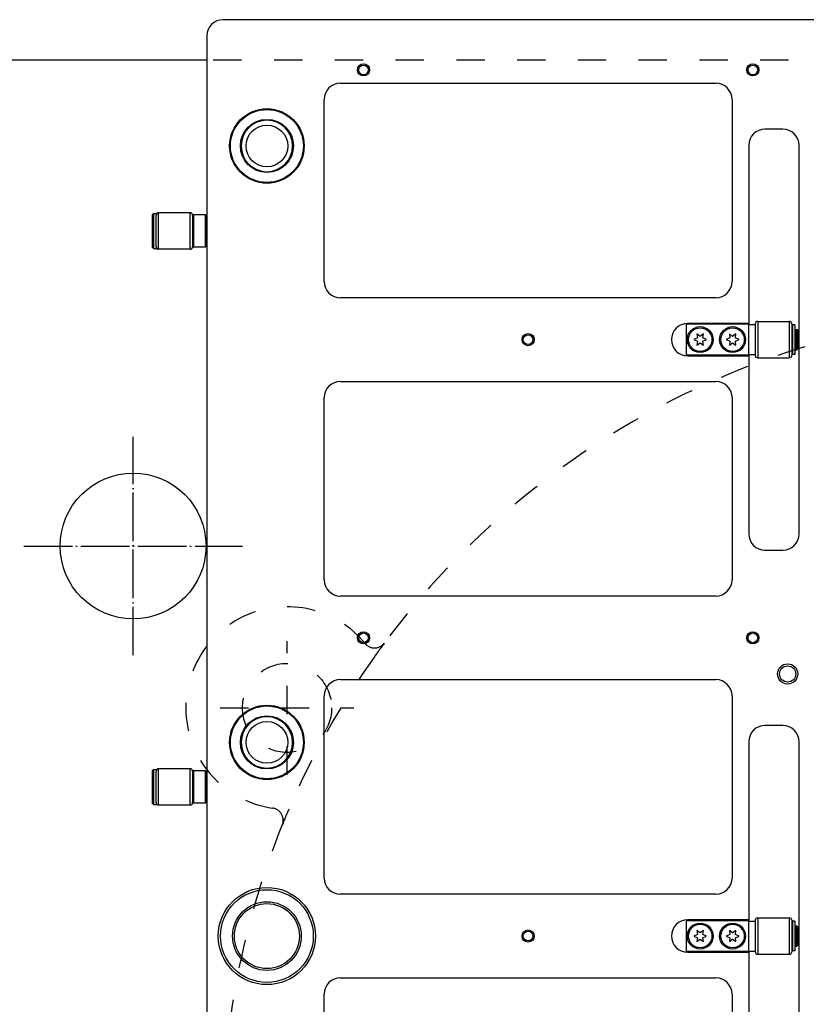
# Model space of a CAD drawing. Extents: x -1809 to 6113, y -4129 to 1471.
# Tile 40 of 197: x -283 to -89, y -1765 to -1522. Entities that reach past the tile are written whole.
import ezdxf

# ---------------------------------------------------------------- set-up
doc = ezdxf.new("R2010")
doc.units = 0
doc.linetypes.add('DASHED', pattern=[15, 7, -8])
doc.linetypes.add('DOT_CENTER', pattern=[14, 12, -1, 0, -1])
doc.layers.get('0').update_dxf_attribs({"linetype": 'CONTINUOUS'})
doc.layers.add('1', color=7, linetype='CONTINUOUS')

# ---------------------------------------------------------------- blocks, each defined once
blk = doc.blocks.new('HEADPLATE_TSK', base_point=(-401.37, -2807.76))
at = {"layer": '1', "color": 7, "linetype": 'CONTINUOUS'}
blk.add_line((-236.8, -1531.88), (-360, -1531.88), dxfattribs=at)
at = {"layer": '1', "color": 7, "linetype": 'DASHED'}
for p, q in [((236.8, -1531.88), (-236.8, -1531.88)), ((-217, -1708.38), (-217, -1675.38)), ((-233.5, -1691.88), (-200.5, -1691.88))]:
    blk.add_line(p, q, dxfattribs=at)
at = {"layer": '1', "color": 1, "linetype": 'DOT_CENTER'}
for p, q in [((-255, -1678.88), (-255, -1624.88)), ((-282, -1651.88), (-228, -1651.88))]:
    blk.add_line(p, q, dxfattribs=at)
at = {"layer": '1', "color": 7, "linetype": 'CONTINUOUS'}
blk.add_circle((-255, -1651.88), 18, dxfattribs=at)
at = {"layer": '1', "color": 7, "linetype": 'DASHED'}
blk.add_circle((-217, -1691.88), 11, dxfattribs=at)
for centre, radius, start, end in [((-30, -1796.88), 203, 90, 143.4053), ((-217, -1691.88), 25, 39.4914, -98.1196), ((-195.39, -1674.07), 3, -140.5086, -36.5947), ((-30, -1796.88), 203, 143.4053, 144.5821), ((-30, -1796.88), 203, 144.5821, 156.7897), ((-220.95, -1719.6), 3, -22.0335, 81.8804), ((-30, -1796.88), 203, 156.7897, 157.9665), ((-30, -1796.88), 203, 157.9665, 180)]:
    blk.add_arc(centre, radius, start, end, dxfattribs=at)
blk = doc.blocks.new('DUT_BOARD__716', base_point=(207.82, -1537.57))
at = {"color": 1, "linetype": 'CONTINUOUS'}
for p, q in [((-203.82, -1537.57), (-111.14, -1537.57)), ((-207.82, -1586.57), (-207.82, -1541.57)), ((-107.14, -1541.57), (-107.14, -1586.57)), ((-111.14, -1590.57), (-203.82, -1590.57)), ((-203.82, -1611.23), (-111.14, -1611.23)), ((-207.82, -1660.23), (-207.82, -1615.23)), ((-107.14, -1615.23), (-107.14, -1660.23)), ((-111.14, -1664.23), (-203.82, -1664.23)), ((-203.82, -1684.89), (-111.14, -1684.89)), ((-207.82, -1733.89), (-207.82, -1688.89)), ((-107.14, -1688.89), (-107.14, -1733.89)), ((-111.14, -1737.89), (-203.82, -1737.89)), ((-203.82, -1758.55), (-111.14, -1758.55)), ((-207.82, -1807.55), (-207.82, -1762.55)), ((-107.14, -1762.55), (-107.14, -1807.55))]:
    blk.add_line(p, q, dxfattribs=at)
for centre, start, end in [((-203.82, -1541.57), 90, 180), ((-111.14, -1541.57), 0, 90), ((-203.82, -1586.57), 180, -90), ((-111.14, -1586.57), -90, 0), ((-203.82, -1615.23), 90, 180), ((-111.14, -1615.23), 0, 90), ((-203.82, -1660.23), 180, -90), ((-111.14, -1660.23), -90, 0), ((-203.82, -1688.89), 90, 180), ((-111.14, -1688.89), 0, 90), ((-203.82, -1733.89), 180, -90), ((-111.14, -1733.89), -90, 0), ((-203.82, -1762.55), 90, 180), ((-111.14, -1762.55), 0, 90)]:
    blk.add_arc(centre, 4, start, end, dxfattribs=at)
blk = doc.blocks.new('6960-0041-0_2__724', base_point=(-215.62, -1694.04))
at = {"color": 1, "linetype": 'CONTINUOUS'}
blk.add_circle((-221.97, -1700.39), 5.15, dxfattribs=at)
for start, end in [(90, -90), (-90, 90)]:
    blk.add_arc((-221.97, -1700.39), 6.35, start, end, dxfattribs=at)
blk = doc.blocks.new('6960-0041-0_3__726', base_point=(-215.62, -1546.72))
at = {"color": 1, "linetype": 'CONTINUOUS'}
blk.add_circle((-221.97, -1553.07), 5.15, dxfattribs=at)
for start, end in [(90, -90), (-90, 90)]:
    blk.add_arc((-221.97, -1553.07), 6.35, start, end, dxfattribs=at)
blk = doc.blocks.new('HOLEPLUGS__732', base_point=(228.32, -1546.72))
for name, p in [('6960-0041-0_3__726', (-215.62, -1546.72)), ('6960-0041-0_2__724', (-215.62, -1694.04))]:
    blk.add_blockref(name, p)
blk = doc.blocks.new('21791-0S112_2__733', base_point=(-209.97, -1736.22))
at = {"color": 1, "linetype": 'CONTINUOUS'}
for radius in [12, 11.45, 8.49, 8.03]:
    blk.add_circle((-221.97, -1748.22), radius, dxfattribs=at)
blk = doc.blocks.new('BUSHINGS_INTERFACE__736', base_point=(233.97, -1736.22))
blk.add_blockref('21791-0S112_2__733', (-209.97, -1736.22))
blk = doc.blocks.new('0515-2034-M3X12_1__737', base_point=(-112.1, -1598))
at = {"color": 1, "linetype": 'CONTINUOUS'}
for p, q in [((-115, -1600.1), (-115.8, -1599.51)), ((-115.8, -1599.51), (-115.69, -1600.5)), ((-114.2, -1599.51), (-115, -1600.1)), ((-114.31, -1600.5), (-114.2, -1599.51)), ((-115.69, -1600.5), (-116.6, -1600.9)), ((-116.6, -1600.9), (-115.69, -1601.3)), ((-115.69, -1601.3), (-115.8, -1602.28)), ((-115.8, -1602.28), (-115, -1601.7)), ((-115, -1601.7), (-114.2, -1602.28)), ((-113.4, -1600.9), (-114.31, -1600.5)), ((-114.31, -1601.3), (-113.4, -1600.9)), ((-114.2, -1602.28), (-114.31, -1601.3))]:
    blk.add_line(p, q, dxfattribs=at)
blk.add_circle((-115, -1600.9), 2.9, dxfattribs=at)
blk = doc.blocks.new('0515-2034_M3X12_0__738', base_point=(-104.1, -1598))
at = {"color": 1, "linetype": 'CONTINUOUS'}
for p, q in [((-107, -1600.1), (-107.8, -1599.51)), ((-107.8, -1599.51), (-107.69, -1600.5)), ((-106.2, -1599.51), (-107, -1600.1)), ((-106.31, -1600.5), (-106.2, -1599.51)), ((-107.69, -1600.5), (-108.6, -1600.9)), ((-108.6, -1600.9), (-107.69, -1601.3)), ((-107.69, -1601.3), (-107.8, -1602.28)), ((-107.8, -1602.28), (-107, -1601.7)), ((-107, -1601.7), (-106.2, -1602.28)), ((-105.4, -1600.9), (-106.31, -1600.5)), ((-106.31, -1601.3), (-105.4, -1600.9)), ((-106.2, -1602.28), (-106.31, -1601.3))]:
    blk.add_line(p, q, dxfattribs=at)
blk.add_circle((-107, -1600.9), 2.9, dxfattribs=at)
blk = doc.blocks.new('0515-2034_M3X12_2__743', base_point=(-112.1, -1745.32))
at = {"color": 1, "linetype": 'CONTINUOUS'}
for p, q in [((-115.69, -1747.82), (-116.6, -1748.22)), ((-116.6, -1748.22), (-115.69, -1748.62)), ((-115.8, -1746.83), (-115.69, -1747.82)), ((-115, -1747.42), (-115.8, -1746.83)), ((-114.2, -1746.83), (-115, -1747.42)), ((-114.31, -1747.82), (-114.2, -1746.83)), ((-113.4, -1748.22), (-114.31, -1747.82)), ((-114.31, -1748.62), (-113.4, -1748.22)), ((-115.69, -1748.62), (-115.8, -1749.6)), ((-115.8, -1749.6), (-115, -1749.02)), ((-115, -1749.02), (-114.2, -1749.6)), ((-114.2, -1749.6), (-114.31, -1748.62))]:
    blk.add_line(p, q, dxfattribs=at)
blk.add_circle((-115, -1748.22), 2.9, dxfattribs=at)
blk = doc.blocks.new('0515-2034_M3X12_3__744', base_point=(-104.1, -1745.32))
at = {"color": 1, "linetype": 'CONTINUOUS'}
for p, q in [((-107.69, -1747.82), (-108.6, -1748.22)), ((-108.6, -1748.22), (-107.69, -1748.62)), ((-107.8, -1746.83), (-107.69, -1747.82)), ((-107, -1747.42), (-107.8, -1746.83)), ((-106.2, -1746.83), (-107, -1747.42)), ((-106.31, -1747.82), (-106.2, -1746.83)), ((-105.4, -1748.22), (-106.31, -1747.82)), ((-106.31, -1748.62), (-105.4, -1748.22)), ((-107.69, -1748.62), (-107.8, -1749.6)), ((-107.8, -1749.6), (-107, -1749.02)), ((-107, -1749.02), (-106.2, -1749.6)), ((-106.2, -1749.6), (-106.31, -1748.62))]:
    blk.add_line(p, q, dxfattribs=at)
blk.add_circle((-107, -1748.22), 2.9, dxfattribs=at)
blk = doc.blocks.new('SCREWSET_STIFFENER__753', base_point=(117.9, -1598))
for name, p in [('0515-2034-M3X12_1__737', (-112.1, -1598)), ('0515-2034_M3X12_0__738', (-104.1, -1598)), ('0515-2034_M3X12_2__743', (-112.1, -1745.32)), ('0515-2034_M3X12_3__744', (-104.1, -1745.32))]:
    blk.add_blockref(name, p)
blk = doc.blocks.new('BEARING_HK0509__775', base_point=(-240.3, -1706.89))
at = {"color": 1, "linetype": 'CONTINUOUS'}
for p, q in [((-248.7, -1715.89), (-248.7, -1706.89)), ((-240.9, -1706.89), (-248.7, -1706.89)), ((-240.9, -1715.89), (-240.9, -1706.89)), ((-249.3, -1708.89), (-249.3, -1707.49)), ((-249.3, -1713.89), (-249.3, -1708.89)), ((-240.3, -1707.59), (-240.3, -1707.49)), ((-240.3, -1707.59), (-240.3, -1711.39)), ((-240.3, -1711.39), (-240.3, -1715.19)), ((-249.3, -1715.29), (-249.3, -1713.89)), ((-240.9, -1715.89), (-248.7, -1715.89)), ((-240.3, -1715.29), (-240.3, -1715.19))]:
    blk.add_line(p, q, dxfattribs=at)
for centre, start, end in [((-248.7, -1707.49), 90, 180), ((-240.9, -1707.49), 0, 90), ((-248.7, -1715.29), 180, -90), ((-240.9, -1715.29), -90, 0)]:
    blk.add_arc(centre, 0.6, start, end, dxfattribs=at)
blk = doc.blocks.new('24791-0S111__776', base_point=(-237, -1707.39))
at = {"color": 1, "linetype": 'CONTINUOUS'}
for p, q in [((-240.3, -1707.59), (-240.1, -1707.39)), ((-240.3, -1707.59), (-240.3, -1711.39)), ((-240.1, -1707.39), (-240.1, -1711.39)), ((-237.2, -1707.39), (-240.1, -1707.39)), ((-237.2, -1707.39), (-237.2, -1711.39)), ((-237, -1707.59), (-237.2, -1707.39)), ((-237, -1707.59), (-237, -1711.39)), ((-240.3, -1711.39), (-240.3, -1715.19)), ((-240.1, -1711.39), (-240.1, -1715.39)), ((-237.2, -1711.39), (-237.2, -1715.39)), ((-237, -1711.39), (-237, -1715.19)), ((-240.3, -1715.19), (-240.1, -1715.39)), ((-237.2, -1715.39), (-240.1, -1715.39)), ((-237, -1715.19), (-237.2, -1715.39))]:
    blk.add_line(p, q, dxfattribs=at)
blk = doc.blocks.new('E2812-23753-0__777', base_point=(-236.8, -1707.09))
at = {"color": 1, "linetype": 'CONTINUOUS'}
for p, q in [((-250.3, -1707.39), (-250, -1707.09)), ((-250, -1707.09), (-250, -1715.69)), ((-250, -1707.09), (-249.3, -1707.09)), ((-249.3, -1707.09), (-249.3, -1707.49)), ((-250.3, -1707.39), (-250.3, -1715.39)), ((-249.3, -1708.89), (-249.3, -1707.49)), ((-249.3, -1713.89), (-249.3, -1708.89)), ((-236.8, -1708.89), (-237, -1708.89)), ((-249.3, -1715.29), (-249.3, -1713.89)), ((-236.8, -1713.89), (-237, -1713.89)), ((-250.3, -1715.39), (-250, -1715.69)), ((-250, -1715.69), (-249.3, -1715.69)), ((-249.3, -1715.29), (-249.3, -1715.69))]:
    blk.add_line(p, q, dxfattribs=at)
blk = doc.blocks.new('BEARING_ASSY1_1__778', base_point=(-236.8, -1706.89))
for name, p in [('E2812-23753-0__777', (-236.8, -1707.09)), ('BEARING_HK0509__775', (-240.3, -1706.89)), ('24791-0S111__776', (-237, -1707.39))]:
    blk.add_blockref(name, p)
blk = doc.blocks.new('BEARING_HK0509__795', base_point=(-92.4, -1743.72))
at = {"color": 1, "linetype": 'CONTINUOUS'}
for p, q in [((-100.8, -1743.72), (-93, -1743.72)), ((-100.8, -1743.72), (-100.8, -1752.72)), ((-93, -1743.72), (-93, -1752.72)), ((-101.4, -1744.32), (-101.4, -1744.52)), ((-101.4, -1744.52), (-101.4, -1745.72)), ((-101.4, -1745.72), (-101.4, -1750.72)), ((-92.4, -1744.32), (-92.4, -1752.12)), ((-101.4, -1750.72), (-101.4, -1751.92)), ((-101.4, -1751.92), (-101.4, -1752.12)), ((-100.8, -1752.72), (-93, -1752.72))]:
    blk.add_line(p, q, dxfattribs=at)
for centre, start, end in [((-100.8, -1744.32), 90, 180), ((-93, -1744.32), 0, 90), ((-100.8, -1752.12), 180, -90), ((-93, -1752.12), -90, 0)]:
    blk.add_arc(centre, 0.6, start, end, dxfattribs=at)
blk = doc.blocks.new('WASHER1__796', base_point=(-91.6, -1744.57))
at = {"color": 1, "linetype": 'CONTINUOUS'}
for p, q in [((-92.2, -1744.57), (-92.2, -1745.72)), ((-91.6, -1744.57), (-92.2, -1744.57)), ((-92.2, -1745.72), (-92.2, -1746.62)), ((-91.6, -1744.57), (-91.6, -1751.87)), ((-92.2, -1746.62), (-92.2, -1748.22)), ((-92.2, -1748.22), (-92.2, -1749.82)), ((-92.2, -1749.82), (-92.2, -1750.72)), ((-92.2, -1750.72), (-92.2, -1751.87)), ((-91.6, -1751.87), (-92.2, -1751.87))]:
    blk.add_line(p, q, dxfattribs=at)
blk = doc.blocks.new('23796-0S111__797', base_point=(-90.9, -1744.42))
at = {"color": 1, "linetype": 'CONTINUOUS'}
for p, q in [((-103, -1744.42), (-118.5, -1744.42)), ((-118.5, -1744.42), (-118.5, -1752.02)), ((-103, -1744.52), (-103, -1744.42)), ((-103, -1751.92), (-103, -1744.52)), ((-103, -1744.52), (-101.4, -1744.52)), ((-101.4, -1744.52), (-101.4, -1745.72)), ((-101.4, -1745.72), (-101.4, -1750.72)), ((-92.4, -1745.72), (-92.2, -1745.72)), ((-92.2, -1745.72), (-92.2, -1746.62)), ((-91.5, -1745.72), (-91.1, -1745.72)), ((-91.5, -1745.72), (-91.5, -1746.62)), ((-91.1, -1745.72), (-91.1, -1748.22)), ((-90.9, -1745.92), (-91.1, -1745.72)), ((-90.9, -1750.52), (-90.9, -1745.92)), ((-92.2, -1746.62), (-92.2, -1748.22)), ((-92.2, -1748.22), (-92.2, -1749.82)), ((-91.5, -1746.62), (-91.6, -1746.62)), ((-91.5, -1746.62), (-91.5, -1748.22)), ((-91.5, -1748.22), (-91.5, -1749.82)), ((-91.1, -1748.22), (-91.1, -1750.72)), ((-101.4, -1750.72), (-101.4, -1751.92)), ((-92.4, -1750.72), (-92.2, -1750.72)), ((-92.2, -1749.82), (-92.2, -1750.72)), ((-91.5, -1749.82), (-91.6, -1749.82)), ((-91.5, -1749.82), (-91.5, -1750.72)), ((-91.5, -1750.72), (-91.1, -1750.72)), ((-90.9, -1750.52), (-91.1, -1750.72)), ((-103, -1752.02), (-118.5, -1752.02)), ((-103, -1752.02), (-103, -1751.92)), ((-103, -1751.92), (-101.4, -1751.92))]:
    blk.add_line(p, q, dxfattribs=at)
for centre in [(-115, -1748.22), (-107, -1748.22)]:
    blk.add_circle(centre, 3.2, dxfattribs=at)
blk = doc.blocks.new('BEARING_ASSY2_1__798', base_point=(-90.9, -1743.72))
for name, p in [('BEARING_HK0509__795', (-92.4, -1743.72)), ('23796-0S111__797', (-90.9, -1744.42)), ('WASHER1__796', (-91.6, -1744.57))]:
    blk.add_blockref(name, p)
blk = doc.blocks.new('23796-0S111__803', base_point=(-90.9, -1597.1))
at = {"color": 1, "linetype": 'CONTINUOUS'}
for p, q in [((-103, -1597.1), (-118.5, -1597.1)), ((-118.5, -1597.1), (-118.5, -1604.7)), ((-103, -1597.2), (-103, -1597.1)), ((-103, -1597.2), (-101.4, -1597.2)), ((-103, -1604.6), (-103, -1597.2)), ((-101.4, -1597.2), (-101.4, -1598.4)), ((-101.4, -1598.4), (-101.4, -1603.4)), ((-92.4, -1598.4), (-92.2, -1598.4)), ((-92.2, -1598.4), (-92.2, -1599.3)), ((-92.2, -1599.3), (-92.2, -1600.9)), ((-91.5, -1599.3), (-91.6, -1599.3)), ((-91.5, -1598.4), (-91.1, -1598.4)), ((-91.5, -1598.4), (-91.5, -1599.3)), ((-91.5, -1599.3), (-91.5, -1600.9)), ((-91.1, -1598.4), (-91.1, -1600.9)), ((-90.9, -1598.6), (-91.1, -1598.4)), ((-90.9, -1603.2), (-90.9, -1598.6)), ((-92.2, -1600.9), (-92.2, -1602.5)), ((-92.2, -1602.5), (-92.2, -1603.4)), ((-91.5, -1602.5), (-91.6, -1602.5)), ((-91.5, -1600.9), (-91.5, -1602.5)), ((-91.5, -1602.5), (-91.5, -1603.4)), ((-91.1, -1600.9), (-91.1, -1603.4)), ((-103, -1604.7), (-118.5, -1604.7)), ((-103, -1604.7), (-103, -1604.6)), ((-103, -1604.6), (-101.4, -1604.6)), ((-101.4, -1603.4), (-101.4, -1604.6)), ((-92.4, -1603.4), (-92.2, -1603.4)), ((-91.5, -1603.4), (-91.1, -1603.4)), ((-90.9, -1603.2), (-91.1, -1603.4))]:
    blk.add_line(p, q, dxfattribs=at)
for centre in [(-115, -1600.9), (-107, -1600.9)]:
    blk.add_circle(centre, 3.2, dxfattribs=at)
blk = doc.blocks.new('WASHER1__804', base_point=(-91.6, -1597.25))
at = {"color": 1, "linetype": 'CONTINUOUS'}
for p, q in [((-92.2, -1597.25), (-92.2, -1598.4)), ((-91.6, -1597.25), (-92.2, -1597.25)), ((-91.6, -1597.25), (-91.6, -1604.55)), ((-92.2, -1598.4), (-92.2, -1599.3)), ((-92.2, -1599.3), (-92.2, -1600.9)), ((-92.2, -1600.9), (-92.2, -1602.5)), ((-92.2, -1602.5), (-92.2, -1603.4)), ((-92.2, -1603.4), (-92.2, -1604.55)), ((-91.6, -1604.55), (-92.2, -1604.55))]:
    blk.add_line(p, q, dxfattribs=at)
blk = doc.blocks.new('BEARING_HK0509__805', base_point=(-92.4, -1596.4))
at = {"color": 1, "linetype": 'CONTINUOUS'}
for p, q in [((-101.4, -1597), (-101.4, -1597.2)), ((-101.4, -1597.2), (-101.4, -1598.4)), ((-100.8, -1596.4), (-93, -1596.4)), ((-100.8, -1596.4), (-100.8, -1605.4)), ((-93, -1596.4), (-93, -1605.4)), ((-92.4, -1597), (-92.4, -1604.8)), ((-101.4, -1598.4), (-101.4, -1603.4)), ((-101.4, -1603.4), (-101.4, -1604.6)), ((-101.4, -1604.6), (-101.4, -1604.8)), ((-100.8, -1605.4), (-93, -1605.4))]:
    blk.add_line(p, q, dxfattribs=at)
for centre, start, end in [((-100.8, -1597), 90, 180), ((-93, -1597), 0, 90), ((-100.8, -1604.8), 180, -90), ((-93, -1604.8), -90, 0)]:
    blk.add_arc(centre, 0.6, start, end, dxfattribs=at)
blk = doc.blocks.new('BEARING_ASSY2_0__806', base_point=(-90.9, -1596.4))
for name, p in [('23796-0S111__803', (-90.9, -1597.1)), ('BEARING_HK0509__805', (-92.4, -1596.4)), ('WASHER1__804', (-91.6, -1597.25))]:
    blk.add_blockref(name, p)
blk = doc.blocks.new('E2812-23753-0__811', base_point=(-236.8, -1569.77))
at = {"color": 1, "linetype": 'CONTINUOUS'}
for p, q in [((-250.3, -1570.07), (-250, -1569.77)), ((-250.3, -1570.07), (-250.3, -1578.07)), ((-250, -1569.77), (-249.3, -1569.77)), ((-250, -1569.77), (-250, -1578.37)), ((-249.3, -1569.77), (-249.3, -1570.17)), ((-249.3, -1571.57), (-249.3, -1570.17)), ((-249.3, -1576.57), (-249.3, -1571.57)), ((-236.8, -1571.57), (-237, -1571.57)), ((-250.3, -1578.07), (-250, -1578.37)), ((-249.3, -1577.97), (-249.3, -1576.57)), ((-249.3, -1577.97), (-249.3, -1578.37)), ((-236.8, -1576.57), (-237, -1576.57)), ((-250, -1578.37), (-249.3, -1578.37))]:
    blk.add_line(p, q, dxfattribs=at)
blk = doc.blocks.new('24791-0S111__812', base_point=(-237, -1570.07))
at = {"color": 1, "linetype": 'CONTINUOUS'}
for p, q in [((-240.3, -1570.27), (-240.1, -1570.07)), ((-240.3, -1570.27), (-240.3, -1574.07)), ((-240.1, -1570.07), (-240.1, -1574.07)), ((-237.2, -1570.07), (-240.1, -1570.07)), ((-237, -1570.27), (-237.2, -1570.07)), ((-237.2, -1570.07), (-237.2, -1574.07)), ((-237, -1570.27), (-237, -1574.07)), ((-240.3, -1574.07), (-240.3, -1577.87)), ((-240.1, -1574.07), (-240.1, -1578.07)), ((-237.2, -1574.07), (-237.2, -1578.07)), ((-237, -1574.07), (-237, -1577.87)), ((-240.3, -1577.87), (-240.1, -1578.07)), ((-237.2, -1578.07), (-240.1, -1578.07)), ((-237, -1577.87), (-237.2, -1578.07))]:
    blk.add_line(p, q, dxfattribs=at)
blk = doc.blocks.new('BEARING_HK0509__813', base_point=(-240.3, -1569.57))
at = {"color": 1, "linetype": 'CONTINUOUS'}
for p, q in [((-249.3, -1571.57), (-249.3, -1570.17)), ((-240.9, -1569.57), (-248.7, -1569.57)), ((-248.7, -1578.57), (-248.7, -1569.57)), ((-240.9, -1578.57), (-240.9, -1569.57)), ((-240.3, -1570.27), (-240.3, -1570.17)), ((-240.3, -1570.27), (-240.3, -1574.07)), ((-249.3, -1576.57), (-249.3, -1571.57)), ((-240.3, -1574.07), (-240.3, -1577.87)), ((-249.3, -1577.97), (-249.3, -1576.57)), ((-240.3, -1577.97), (-240.3, -1577.87)), ((-240.9, -1578.57), (-248.7, -1578.57))]:
    blk.add_line(p, q, dxfattribs=at)
for centre, start, end in [((-248.7, -1570.17), 90, 180), ((-240.9, -1570.17), 0, 90), ((-248.7, -1577.97), 180, -90), ((-240.9, -1577.97), -90, 0)]:
    blk.add_arc(centre, 0.6, start, end, dxfattribs=at)
blk = doc.blocks.new('BEARING_ASSY1_0__814', base_point=(-236.8, -1569.57))
for name, p in [('E2812-23753-0__811', (-236.8, -1569.77)), ('BEARING_HK0509__813', (-240.3, -1569.57)), ('24791-0S111__812', (-237, -1570.07))]:
    blk.add_blockref(name, p)
blk = doc.blocks.new('BEARINGS__823', base_point=(250.3, -1569.57))
for name, p in [('BEARING_ASSY1_0__814', (-236.8, -1569.57)), ('BEARING_ASSY2_0__806', (-90.9, -1596.4)), ('BEARING_ASSY1_1__778', (-236.8, -1706.89)), ('BEARING_ASSY2_1__798', (-90.9, -1743.72))]:
    blk.add_blockref(name, p)
blk = doc.blocks.new('SMALLPARTS__824', base_point=(250.3, -1481.88))
for name, p in [('HOLEPLUGS__732', (228.32, -1546.72)), ('BEARINGS__823', (250.3, -1569.57)), ('SCREWSET_STIFFENER__753', (117.9, -1598)), ('BUSHINGS_INTERFACE__736', (233.97, -1736.22))]:
    blk.add_blockref(name, p)
blk = doc.blocks.new('E7018-24101__825', base_point=(236.8, -1521.88))
at = {"color": 1, "linetype": 'CONTINUOUS'}
for p, q in [((-69.5, -1521.88), (-232.8, -1521.88)), ((-236.8, -1525.88), (-236.8, -2117.88)), ((-203.82, -1537.57), (-111.14, -1537.57)), ((-207.82, -1586.57), (-207.82, -1541.57)), ((-107.14, -1541.57), (-107.14, -1586.57)), ((-94.6, -1548.9), (-99, -1548.9)), ((-103, -1552.9), (-103, -1596.9)), ((-90.6, -1648.9), (-90.6, -1552.9)), ((-111.14, -1590.57), (-203.82, -1590.57)), ((-103, -1596.9), (-118.1, -1596.9)), ((-103, -1597.1), (-103, -1596.9)), ((-103, -1597.2), (-103, -1597.1)), ((-103, -1604.6), (-103, -1597.2)), ((-118.1, -1604.9), (-103, -1604.9)), ((-103, -1604.7), (-103, -1604.6)), ((-103, -1604.9), (-103, -1604.7)), ((-103, -1604.9), (-103, -1648.9)), ((-203.82, -1611.23), (-111.14, -1611.23)), ((-207.82, -1660.23), (-207.82, -1615.23)), ((-107.14, -1615.23), (-107.14, -1660.23)), ((-99, -1652.9), (-94.6, -1652.9)), ((-111.14, -1664.23), (-203.82, -1664.23)), ((-203.82, -1684.89), (-111.14, -1684.89)), ((-207.82, -1733.89), (-207.82, -1688.89)), ((-107.14, -1688.89), (-107.14, -1733.89)), ((-94.6, -1696.22), (-99, -1696.22)), ((-103, -1700.22), (-103, -1744.22)), ((-90.6, -1796.22), (-90.6, -1700.22)), ((-111.14, -1737.89), (-203.82, -1737.89)), ((-103, -1744.22), (-118.1, -1744.22)), ((-103, -1744.42), (-103, -1744.22)), ((-103, -1744.52), (-103, -1744.42)), ((-103, -1751.92), (-103, -1744.52)), ((-118.1, -1752.22), (-103, -1752.22)), ((-103, -1752.02), (-103, -1751.92)), ((-103, -1752.22), (-103, -1752.02)), ((-103, -1752.22), (-103, -1796.22)), ((-203.82, -1758.55), (-111.14, -1758.55)), ((-207.82, -1807.55), (-207.82, -1762.55)), ((-107.14, -1762.55), (-107.14, -1807.55))]:
    blk.add_line(p, q, dxfattribs=at)
for centre, radius in [((-198.12, -1534.27), 1.5), ((-198.12, -1534.27), 1.2), ((-102, -1534.27), 1.5), ((-102, -1534.27), 1.2), ((-221.97, -1553.07), 9.2), ((-221.97, -1553.07), 9), ((-221.97, -1553.07), 6.55), ((-157.48, -1600.9), 1.5), ((-157.48, -1600.9), 1.2), ((-198.12, -1674.56), 1.5), ((-102, -1674.56), 1.5), ((-198.12, -1674.56), 1.2), ((-102, -1674.56), 1.2), ((-93.4, -1683.48), 2.5), ((-93.4, -1683.48), 2), ((-221.97, -1700.39), 9.2), ((-221.97, -1700.39), 9), ((-221.97, -1700.39), 6.55), ((-157.48, -1748.22), 1.5), ((-157.48, -1748.22), 1.2)]:
    blk.add_circle(centre, radius, dxfattribs=at)
for centre, radius, start, end in [((-232.8, -1525.88), 4, 90, 180), ((-203.82, -1541.57), 4, 90, 180), ((-111.14, -1541.57), 4, 0, 90), ((-221.97, -1553.07), 6.35, 90, -90), ((-221.97, -1553.07), 6.35, -90, 90), ((-99, -1552.9), 4, 90, 180), ((-94.6, -1552.9), 4, 0, 90), ((-203.82, -1586.57), 4, 180, -90), ((-111.14, -1586.57), 4, -90, 0), ((-118.1, -1600.9), 4, 90, -90), ((-203.82, -1615.23), 4, 90, 180), ((-111.14, -1615.23), 4, 0, 90), ((-99, -1648.9), 4, 180, -90), ((-94.6, -1648.9), 4, -90, 0), ((-203.82, -1660.23), 4, 180, -90), ((-111.14, -1660.23), 4, -90, 0), ((-203.82, -1688.89), 4, 90, 180), ((-111.14, -1688.89), 4, 0, 90), ((-221.97, -1700.39), 6.35, 90, -90), ((-221.97, -1700.39), 6.35, -90, 90), ((-99, -1700.22), 4, 90, 180), ((-94.6, -1700.22), 4, 0, 90), ((-203.82, -1733.89), 4, 180, -90), ((-111.14, -1733.89), 4, -90, 0), ((-118.1, -1748.22), 4, 90, -90), ((-203.82, -1762.55), 4, 90, 180), ((-111.14, -1762.55), 4, 0, 90)]:
    blk.add_arc(centre, radius, start, end, dxfattribs=at)
blk = doc.blocks.new('E7018-64101__826', base_point=(250.3, -1481.88))
for name, p in [('SMALLPARTS__824', (250.3, -1481.88)), ('E7018-24101__825', (236.8, -1521.88))]:
    blk.add_blockref(name, p)
blk = doc.blocks.new('STIFF_ASSY_DUTBD__827', base_point=(250.3, -1481.88))
for name, p in [('E7018-64101__826', (250.3, -1481.88)), ('DUT_BOARD__716', (207.82, -1537.57))]:
    blk.add_blockref(name, p)
blk = doc.blocks.new('A1__828', base_point=(250.3, -1481.88))
blk.add_blockref('STIFF_ASSY_DUTBD__827', (250.3, -1481.88))
blk = doc.blocks.new('FRONT1__829', base_point=(250.3, -1481.88))
blk.add_blockref('A1__828', (250.3, -1481.88))
blk = doc.blocks.new('L1__830', base_point=(250.3, -1481.88))
blk.add_blockref('FRONT1__829', (250.3, -1481.88))

msp = doc.modelspace()

# ---------------------------------------------------------------- block references
msp.add_blockref('L1__830', (250.3, -1481.88))
at = {"layer": '1'}
msp.add_blockref('HEADPLATE_TSK', (-401.37, -2807.76), dxfattribs=at)

doc.saveas('drawing.dxf')
